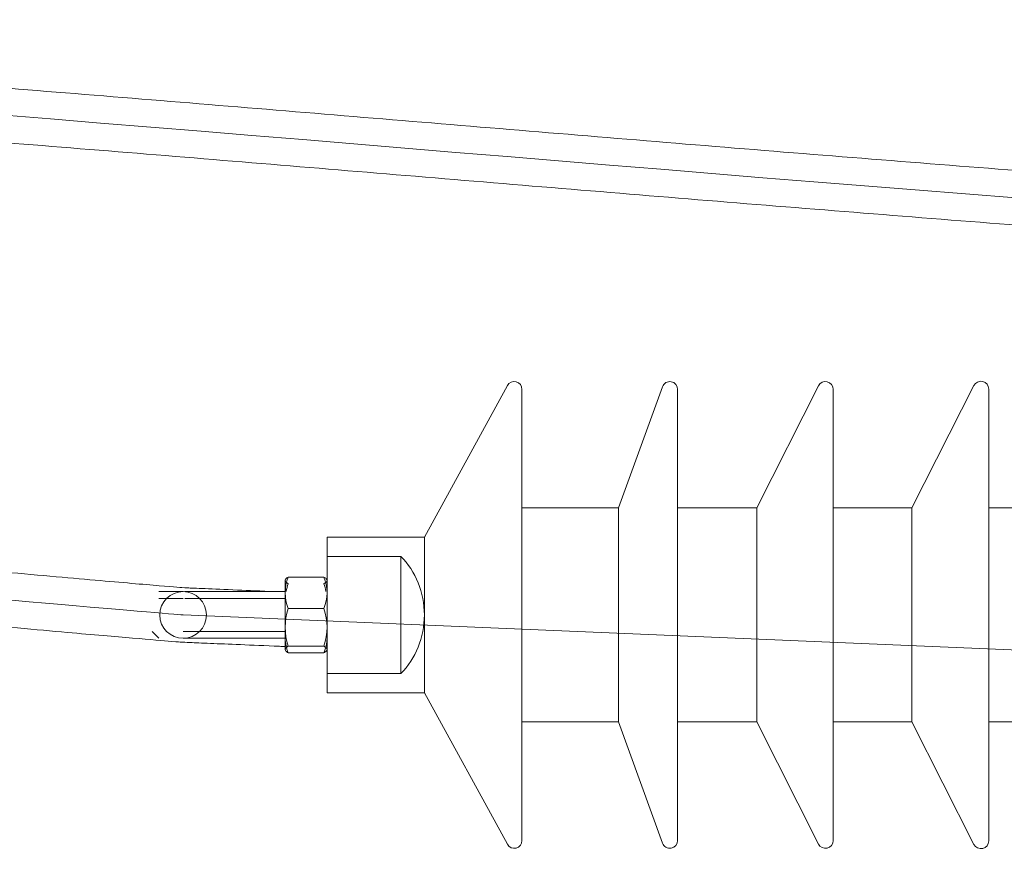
# Model space of a CAD drawing. Header units: millimetres. Extents: x -2674 to -2203, y -551 to -52.
# Tile 35 of 136: x -2401.81 to -2399.28, y -116.71 to -114.58. Entities that reach past the tile are written whole.
import ezdxf
from ezdxf.lldxf.tags import DXFTag

# ---------------------------------------------------------------- set-up
doc = ezdxf.new("R2010")
doc.units = ezdxf.units.MM
doc.layers.add('layer 1', color=7, linetype='Continuous')
tags = doc.linetypes.add('New Line32', pattern=[28.3, 19, -3.1, 3.1, -3.1]).pattern_tags.tags
tags[10:11] = [DXFTag(74, 4), DXFTag(75, 0), DXFTag(340, '0'), DXFTag(46, 1.0), DXFTag(50, 0.0), DXFTag(44, 0.0), DXFTag(45, 0.0)]
tags[8:9] = [DXFTag(74, 4), DXFTag(75, 0), DXFTag(340, '0'), DXFTag(46, 1.0), DXFTag(50, 0.0), DXFTag(44, 0.0), DXFTag(45, 0.0)]
tags[6:7] = [DXFTag(74, 4), DXFTag(75, 0), DXFTag(340, '0'), DXFTag(46, 1.0), DXFTag(50, 0.0), DXFTag(44, 0.0), DXFTag(45, 0.0)]
tags[4:5] = [DXFTag(74, 4), DXFTag(75, 0), DXFTag(340, '0'), DXFTag(46, 1.0), DXFTag(50, 0.0), DXFTag(44, 0.0), DXFTag(45, 0.0)]

msp = doc.modelspace()

# ---------------------------------------------------------------- linework, layer by layer
at = {"layer": 'layer 1', "linetype": 'New Line32', "lineweight": 9}
msp.add_open_spline([(-2396.4685, -115.1762), (-2396.478, -115.1762), (-2396.4875, -115.1762), (-2396.4969, -115.1762), (-2396.4969, -115.1762), (-2398.5002, -115.1762), (-2402.0539, -114.7463), (-2404.1731, -114.6784), (-2404.1731, -114.6784), (-2407.2793, -114.579), (-2407.3038, -115.2573), (-2404.8732, -115.6949), (-2404.8732, -115.6949), (-2403.5143, -115.9396), (-2401.3879, -116.109), (-2401.3879, -116.109), (-2401.3879, -116.109), (-2401.3879, -116.109), (-2401.3879, -116.109), (-2401.3879, -116.109), (-2401.3879, -116.109), (-2401.3879, -116.109), (-2398.285, -116.2401), (-2398.285, -116.2401), (-2398.285, -116.2401), (-2398.285, -116.2401), (-2398.285, -116.2401), (-2398.285, -116.2401)], degree=3, knots=[0, 0, 0, 0, 0.125, 0.125, 0.125, 0.125, 0.25, 0.25, 0.25, 0.25, 0.375, 0.375, 0.375, 0.375, 0.5, 0.5, 0.5, 0.5, 0.625, 0.625, 0.625, 0.625, 0.75, 0.75, 0.75, 0.75, 1, 1, 1, 1], dxfattribs=at)
at = {"layer": 'layer 1', "lineweight": 9}
for points, knots in [([(-2396.4958, -115.106), (-2396.6161, -115.1055), (-2396.7212, -115.1047), (-2396.8383, -115.1024), (-2396.8383, -115.1024), (-2396.9484, -115.1003), (-2397.0691, -115.0967), (-2397.192, -115.0922), (-2397.192, -115.0922), (-2397.2987, -115.0884), (-2397.4071, -115.0838), (-2397.5184, -115.0786), (-2397.5184, -115.0786), (-2397.6148, -115.074), (-2397.7133, -115.069), (-2397.8134, -115.0634), (-2397.8134, -115.0634), (-2398.0044, -115.0529), (-2398.2009, -115.0408), (-2398.4009, -115.0275), (-2398.4009, -115.0275), (-2398.5956, -115.0145), (-2398.7936, -115.0005), (-2398.9933, -114.9856), (-2398.9933, -114.9856), (-2399.2579, -114.9659), (-2399.5256, -114.9448), (-2399.7935, -114.9232), (-2399.7935, -114.9232), (-2400.0624, -114.9015), (-2400.3315, -114.8792), (-2400.5988, -114.857), (-2400.5988, -114.857), (-2400.8668, -114.8348), (-2401.1329, -114.8126), (-2401.3956, -114.791), (-2401.3956, -114.791), (-2401.6586, -114.7695), (-2401.9182, -114.7486), (-2402.1725, -114.729), (-2402.1725, -114.729), (-2402.4268, -114.7094), (-2402.676, -114.6911), (-2402.9183, -114.6747), (-2402.9183, -114.6747), (-2403.1603, -114.6583), (-2403.3955, -114.6439), (-2403.6212, -114.6321), (-2403.6212, -114.6321), (-2403.7899, -114.6233), (-2403.9534, -114.6159), (-2404.1106, -114.6105), (-2404.1106, -114.6105), (-2404.2672, -114.605), (-2404.4176, -114.6015), (-2404.5608, -114.5998), (-2404.5608, -114.5998), (-2404.705, -114.5981), (-2404.8419, -114.5983), (-2404.9713, -114.6002), (-2404.9713, -114.6002), (-2405.1047, -114.6022), (-2405.23, -114.6061), (-2405.347, -114.6118), (-2405.347, -114.6118), (-2405.4636, -114.6174), (-2405.5719, -114.6248), (-2405.672, -114.6337), (-2405.672, -114.6337), (-2405.7603, -114.6415), (-2405.8423, -114.6506), (-2405.918, -114.6608), (-2405.918, -114.6608), (-2405.9912, -114.6707), (-2406.0586, -114.6816), (-2406.1203, -114.6934), (-2406.1203, -114.6934), (-2406.1898, -114.7067), (-2406.2521, -114.7212), (-2406.3084, -114.7371), (-2406.3084, -114.7371), (-2406.3496, -114.7488), (-2406.3877, -114.7612), (-2406.4224, -114.7745), (-2406.4224, -114.7745), (-2406.4597, -114.7888), (-2406.493, -114.8041), (-2406.5224, -114.8203), (-2406.5224, -114.8203), (-2406.5521, -114.8367), (-2406.5776, -114.8541), (-2406.5993, -114.8731), (-2406.5993, -114.8731), (-2406.618, -114.8894), (-2406.6338, -114.9068), (-2406.6464, -114.9258), (-2406.6464, -114.9258), (-2406.6568, -114.9416), (-2406.665, -114.9586), (-2406.6705, -114.9758), (-2406.6705, -114.9758), (-2406.6759, -114.9929), (-2406.6786, -115.0103), (-2406.6783, -115.0285), (-2406.6783, -115.0285), (-2406.6778, -115.0582), (-2406.6692, -115.0901), (-2406.6549, -115.1187), (-2406.6549, -115.1187), (-2406.6391, -115.1501), (-2406.6164, -115.1776), (-2406.5879, -115.2045), (-2406.5879, -115.2045), (-2406.5596, -115.2311), (-2406.5257, -115.2572), (-2406.4864, -115.2825), (-2406.4864, -115.2825), (-2406.4474, -115.3077), (-2406.4031, -115.3322), (-2406.353, -115.3566), (-2406.353, -115.3566), (-2406.2826, -115.3909), (-2406.2008, -115.4251), (-2406.1074, -115.4591), (-2406.1074, -115.4591), (-2406.0146, -115.4928), (-2405.9105, -115.5262), (-2405.7946, -115.5593), (-2405.7946, -115.5593), (-2405.6827, -115.5912), (-2405.5598, -115.6228), (-2405.4257, -115.6538), (-2405.4257, -115.6538), (-2405.2922, -115.6846), (-2405.1477, -115.7149), (-2404.9915, -115.7443), (-2404.9915, -115.7443), (-2404.8354, -115.7737), (-2404.6677, -115.8022), (-2404.4923, -115.8295), (-2404.4923, -115.8295), (-2404.3164, -115.857), (-2404.1328, -115.8833), (-2403.946, -115.9084), (-2403.946, -115.9084), (-2403.7587, -115.9335), (-2403.5682, -115.9574), (-2403.3785, -115.98), (-2403.3785, -115.98), (-2403.1893, -116.0025), (-2403.0009, -116.0237), (-2402.8182, -116.0433), (-2402.8182, -116.0433), (-2402.6369, -116.0627), (-2402.4612, -116.0807), (-2402.298, -116.0968), (-2402.298, -116.0968), (-2402.1771, -116.1087), (-2402.0631, -116.1195), (-2401.9594, -116.1291), (-2401.9594, -116.1291), (-2401.8567, -116.1387), (-2401.7642, -116.147), (-2401.686, -116.1539), (-2401.686, -116.1539), (-2401.6193, -116.1598), (-2401.563, -116.1647), (-2401.5179, -116.1685), (-2401.5179, -116.1685), (-2401.4718, -116.1724), (-2401.4374, -116.1752), (-2401.4186, -116.1768), (-2401.4186, -116.1768), (-2401.399, -116.1784), (-2401.3964, -116.1786), (-2401.392, -116.1789), (-2401.392, -116.1789), (-2401.3877, -116.1791), (-2401.3816, -116.1794), (-2401.3695, -116.1799), (-2401.3695, -116.1799), (-2401.3575, -116.1804), (-2401.3396, -116.1811), (-2401.3177, -116.1821), (-2401.3177, -116.1821), (-2401.2959, -116.183), (-2401.27, -116.1841), (-2401.2402, -116.1853), (-2401.2402, -116.1853), (-2401.2106, -116.1866), (-2401.177, -116.188), (-2401.14, -116.1896), (-2401.14, -116.1896), (-2401.136, -116.1897), (-2401.1319, -116.1899), (-2401.1277, -116.1901)], [0, 0, 0, 0, 0.02, 0.02, 0.02, 0.02, 0.04, 0.04, 0.04, 0.04, 0.06, 0.06, 0.06, 0.06, 0.08, 0.08, 0.08, 0.08, 0.1, 0.1, 0.1, 0.1, 0.12, 0.12, 0.12, 0.12, 0.14, 0.14, 0.14, 0.14, 0.16, 0.16, 0.16, 0.16, 0.18, 0.18, 0.18, 0.18, 0.2, 0.2, 0.2, 0.2, 0.22, 0.22, 0.22, 0.22, 0.24, 0.24, 0.24, 0.24, 0.26, 0.26, 0.26, 0.26, 0.28, 0.28, 0.28, 0.28, 0.3, 0.3, 0.3, 0.3, 0.32, 0.32, 0.32, 0.32, 0.34, 0.34, 0.34, 0.34, 0.36, 0.36, 0.36, 0.36, 0.38, 0.38, 0.38, 0.38, 0.4, 0.4, 0.4, 0.4, 0.42, 0.42, 0.42, 0.42, 0.44, 0.44, 0.44, 0.44, 0.46, 0.46, 0.46, 0.46, 0.48, 0.48, 0.48, 0.48, 0.5, 0.5, 0.5, 0.5, 0.52, 0.52, 0.52, 0.52, 0.54, 0.54, 0.54, 0.54, 0.56, 0.56, 0.56, 0.56, 0.58, 0.58, 0.58, 0.58, 0.6, 0.6, 0.6, 0.6, 0.62, 0.62, 0.62, 0.62, 0.64, 0.64, 0.64, 0.64, 0.66, 0.66, 0.66, 0.66, 0.68, 0.68, 0.68, 0.68, 0.7, 0.7, 0.7, 0.7, 0.72, 0.72, 0.72, 0.72, 0.74, 0.74, 0.74, 0.74, 0.76, 0.76, 0.76, 0.76, 0.78, 0.78, 0.78, 0.78, 0.8, 0.8, 0.8, 0.8, 0.82, 0.82, 0.82, 0.82, 0.84, 0.84, 0.84, 0.84, 0.86, 0.86, 0.86, 0.86, 0.88, 0.88, 0.88, 0.88, 0.9, 0.9, 0.9, 0.9, 0.92, 0.92, 0.92, 0.92, 0.94, 0.94, 0.94, 0.94, 0.96, 0.96, 0.96, 0.96, 1, 1, 1, 1]), ([(-2401.1516, -116.0489), (-2401.1875, -116.0474), (-2401.2199, -116.0461), (-2401.2482, -116.0449), (-2401.2482, -116.0449), (-2401.2815, -116.0435), (-2401.309, -116.0423), (-2401.331, -116.0414), (-2401.331, -116.0414), (-2401.3533, -116.0404), (-2401.3701, -116.0397), (-2401.3762, -116.0395), (-2401.3762, -116.0395), (-2401.3824, -116.0393), (-2401.3774, -116.0397), (-2401.3909, -116.0386), (-2401.3909, -116.0386), (-2401.404, -116.0375), (-2401.4345, -116.035), (-2401.4825, -116.031), (-2401.4825, -116.031), (-2401.5291, -116.027), (-2401.5923, -116.0216), (-2401.6696, -116.0148), (-2401.6696, -116.0148), (-2401.747, -116.008), (-2401.8387, -115.9997), (-2401.9407, -115.9903), (-2401.9407, -115.9903), (-2402.0436, -115.9807), (-2402.157, -115.9699), (-2402.2772, -115.9581), (-2402.2772, -115.9581), (-2402.4397, -115.9422), (-2402.6147, -115.9243), (-2402.7953, -115.9049), (-2402.7953, -115.9049), (-2402.9774, -115.8854), (-2403.1652, -115.8643), (-2403.354, -115.8419), (-2403.354, -115.8419), (-2403.543, -115.8195), (-2403.733, -115.7957), (-2403.9197, -115.7706), (-2403.9197, -115.7706), (-2404.1059, -115.7457), (-2404.2888, -115.7195), (-2404.4639, -115.6923), (-2404.4639, -115.6923), (-2404.6384, -115.6651), (-2404.8052, -115.6368), (-2404.9601, -115.6078), (-2404.9601, -115.6078), (-2405.1149, -115.5787), (-2405.2577, -115.5488), (-2405.3893, -115.5185), (-2405.3893, -115.5185), (-2405.5215, -115.488), (-2405.6422, -115.4571), (-2405.7516, -115.426), (-2405.7516, -115.426), (-2405.8648, -115.3938), (-2405.9657, -115.3615), (-2406.0546, -115.3294), (-2406.0546, -115.3294), (-2406.1441, -115.297), (-2406.2213, -115.265), (-2406.2863, -115.2335), (-2406.2863, -115.2335), (-2406.3325, -115.2111), (-2406.3724, -115.1891), (-2406.4056, -115.1682), (-2406.4056, -115.1682), (-2406.4391, -115.1472), (-2406.4657, -115.1273), (-2406.4858, -115.1087), (-2406.4858, -115.1087), (-2406.5062, -115.0899), (-2406.5199, -115.0723), (-2406.528, -115.0597), (-2406.528, -115.0597), (-2406.5354, -115.0481), (-2406.5381, -115.0406), (-2406.5384, -115.0316), (-2406.5384, -115.0316), (-2406.5386, -115.0261), (-2406.5378, -115.02), (-2406.5357, -115.0141), (-2406.5357, -115.0141), (-2406.5336, -115.0081), (-2406.5301, -115.0022), (-2406.5247, -114.9955), (-2406.5247, -114.9955), (-2406.5182, -114.9875), (-2406.5089, -114.9783), (-2406.4963, -114.9687), (-2406.4963, -114.9687), (-2406.4817, -114.9575), (-2406.4625, -114.9456), (-2406.4389, -114.9338), (-2406.4389, -114.9338), (-2406.4158, -114.9222), (-2406.3886, -114.9106), (-2406.3566, -114.8991), (-2406.3566, -114.8991), (-2406.3269, -114.8885), (-2406.2932, -114.8779), (-2406.2552, -114.8675), (-2406.2552, -114.8675), (-2406.2033, -114.8535), (-2406.1434, -114.8399), (-2406.0763, -114.8275), (-2406.0763, -114.8275), (-2406.0167, -114.8164), (-2405.9514, -114.8062), (-2405.8801, -114.797), (-2405.8801, -114.797), (-2405.8051, -114.7872), (-2405.7234, -114.7785), (-2405.6351, -114.7709), (-2405.6351, -114.7709), (-2405.5357, -114.7624), (-2405.4279, -114.7555), (-2405.3117, -114.7502), (-2405.3117, -114.7502), (-2405.196, -114.745), (-2405.072, -114.7414), (-2404.9399, -114.7397), (-2404.9399, -114.7397), (-2404.8117, -114.7381), (-2404.676, -114.7382), (-2404.5331, -114.7401), (-2404.5331, -114.7401), (-2404.391, -114.742), (-2404.2418, -114.7458), (-2404.0863, -114.7514), (-2404.0863, -114.7514), (-2403.9299, -114.757), (-2403.767, -114.7645), (-2403.5991, -114.7734), (-2403.5991, -114.7734), (-2403.3742, -114.7853), (-2403.1403, -114.7998), (-2402.8995, -114.8163), (-2402.8995, -114.8163), (-2402.6583, -114.8327), (-2402.4103, -114.851), (-2402.1572, -114.8706), (-2402.1572, -114.8706), (-2401.9039, -114.8901), (-2401.6456, -114.911), (-2401.3837, -114.9324), (-2401.3837, -114.9324), (-2401.1221, -114.9539), (-2400.8571, -114.976), (-2400.5903, -114.9982), (-2400.5903, -114.9982), (-2400.324, -115.0203), (-2400.0561, -115.0425), (-2399.7884, -115.0641), (-2399.7884, -115.0641), (-2399.5215, -115.0856), (-2399.2549, -115.1065), (-2398.9914, -115.1261), (-2398.9914, -115.1261), (-2398.7923, -115.1409), (-2398.5951, -115.1549), (-2398.4011, -115.1678), (-2398.4011, -115.1678), (-2398.2016, -115.1811), (-2398.0056, -115.1931), (-2397.8151, -115.2036), (-2397.8151, -115.2036), (-2397.715, -115.2091), (-2397.6165, -115.2141), (-2397.5201, -115.2186), (-2397.5201, -115.2186), (-2397.4088, -115.2239), (-2397.3003, -115.2284), (-2397.1935, -115.2323), (-2397.1935, -115.2323), (-2397.0704, -115.2367), (-2396.9496, -115.2403), (-2396.8392, -115.2424), (-2396.8392, -115.2424), (-2396.7207, -115.2448), (-2396.6142, -115.2455), (-2396.4919, -115.2461)], [0, 0, 0, 0, 0.020833, 0.020833, 0.020833, 0.020833, 0.041667, 0.041667, 0.041667, 0.041667, 0.0625, 0.0625, 0.0625, 0.0625, 0.083333, 0.083333, 0.083333, 0.083333, 0.104167, 0.104167, 0.104167, 0.104167, 0.125, 0.125, 0.125, 0.125, 0.145833, 0.145833, 0.145833, 0.145833, 0.166667, 0.166667, 0.166667, 0.166667, 0.1875, 0.1875, 0.1875, 0.1875, 0.208333, 0.208333, 0.208333, 0.208333, 0.229167, 0.229167, 0.229167, 0.229167, 0.25, 0.25, 0.25, 0.25, 0.270833, 0.270833, 0.270833, 0.270833, 0.291667, 0.291667, 0.291667, 0.291667, 0.3125, 0.3125, 0.3125, 0.3125, 0.333333, 0.333333, 0.333333, 0.333333, 0.354167, 0.354167, 0.354167, 0.354167, 0.375, 0.375, 0.375, 0.375, 0.395833, 0.395833, 0.395833, 0.395833, 0.416667, 0.416667, 0.416667, 0.416667, 0.4375, 0.4375, 0.4375, 0.4375, 0.458333, 0.458333, 0.458333, 0.458333, 0.479167, 0.479167, 0.479167, 0.479167, 0.5, 0.5, 0.5, 0.5, 0.520833, 0.520833, 0.520833, 0.520833, 0.541667, 0.541667, 0.541667, 0.541667, 0.5625, 0.5625, 0.5625, 0.5625, 0.583333, 0.583333, 0.583333, 0.583333, 0.604167, 0.604167, 0.604167, 0.604167, 0.625, 0.625, 0.625, 0.625, 0.645833, 0.645833, 0.645833, 0.645833, 0.666667, 0.666667, 0.666667, 0.666667, 0.6875, 0.6875, 0.6875, 0.6875, 0.708333, 0.708333, 0.708333, 0.708333, 0.729167, 0.729167, 0.729167, 0.729167, 0.75, 0.75, 0.75, 0.75, 0.770833, 0.770833, 0.770833, 0.770833, 0.791667, 0.791667, 0.791667, 0.791667, 0.8125, 0.8125, 0.8125, 0.8125, 0.833333, 0.833333, 0.833333, 0.833333, 0.854167, 0.854167, 0.854167, 0.854167, 0.875, 0.875, 0.875, 0.875, 0.895833, 0.895833, 0.895833, 0.895833, 0.916667, 0.916667, 0.916667, 0.916667, 0.9375, 0.9375, 0.9375, 0.9375, 0.958333, 0.958333, 0.958333, 0.958333, 1, 1, 1, 1]), ([(-2400.5167, -115.5292), (-2400.5167, -115.5201), (-2400.5229, -115.5121), (-2400.5318, -115.5098), (-2400.5318, -115.5098), (-2400.5406, -115.5076), (-2400.5499, -115.5116), (-2400.5543, -115.5196)], [0, 0, 0, 0, 0.333333, 0.333333, 0.333333, 0.333333, 1, 1, 1, 1]), ([(-2400.1167, -115.5292), (-2400.1167, -115.5195), (-2400.1237, -115.5112), (-2400.1333, -115.5095), (-2400.1333, -115.5095), (-2400.1428, -115.5079), (-2400.1522, -115.5133), (-2400.1555, -115.5224)], [0, 0, 0, 0, 0.333333, 0.333333, 0.333333, 0.333333, 1, 1, 1, 1]), ([(-2399.7167, -115.5291), (-2399.7167, -115.5199), (-2399.7231, -115.5118), (-2399.7321, -115.5097), (-2399.7321, -115.5097), (-2399.7411, -115.5075), (-2399.7504, -115.5119), (-2399.7546, -115.5201)], [0, 0, 0, 0, 0.333333, 0.333333, 0.333333, 0.333333, 1, 1, 1, 1]), ([(-2399.3167, -115.5284), (-2399.3167, -115.5191), (-2399.3231, -115.5111), (-2399.3321, -115.5089), (-2399.3321, -115.5089), (-2399.3411, -115.5068), (-2399.3504, -115.5111), (-2399.3546, -115.5193)], [0, 0, 0, 0, 0.333333, 0.333333, 0.333333, 0.333333, 1, 1, 1, 1]), ([(-2401.1176, -116.0117), (-2401.1201, -116.0131), (-2401.1221, -116.0145), (-2401.1235, -116.0159), (-2401.1235, -116.0159), (-2401.1249, -116.0173), (-2401.1257, -116.0188), (-2401.1257, -116.0202), (-2401.1257, -116.0202), (-2401.1257, -116.0209), (-2401.1255, -116.0217), (-2401.1251, -116.0224), (-2401.1251, -116.0224), (-2401.1248, -116.0231), (-2401.1242, -116.0238), (-2401.1235, -116.0245), (-2401.1235, -116.0245), (-2401.1221, -116.0259), (-2401.1201, -116.0273), (-2401.1176, -116.0287)], [0, 0, 0, 0, 0.166667, 0.166667, 0.166667, 0.166667, 0.333333, 0.333333, 0.333333, 0.333333, 0.5, 0.5, 0.5, 0.5, 0.666667, 0.666667, 0.666667, 0.666667, 1, 1, 1, 1]), ([(-2401.0258, -116.0117), (-2401.0234, -116.0131), (-2401.0214, -116.0145), (-2401.02, -116.0159), (-2401.02, -116.0159), (-2401.0186, -116.0173), (-2401.0178, -116.0188), (-2401.0178, -116.0202), (-2401.0178, -116.0202), (-2401.0178, -116.0209), (-2401.018, -116.0217), (-2401.0183, -116.0224), (-2401.0183, -116.0224), (-2401.0187, -116.0231), (-2401.0193, -116.0238), (-2401.02, -116.0245), (-2401.02, -116.0245), (-2401.0214, -116.0259), (-2401.0234, -116.0273), (-2401.0258, -116.0287)], [0, 0, 0, 0, 0.166667, 0.166667, 0.166667, 0.166667, 0.333333, 0.333333, 0.333333, 0.333333, 0.5, 0.5, 0.5, 0.5, 0.666667, 0.666667, 0.666667, 0.666667, 1, 1, 1, 1]), ([(-2401.3279, -116.109), (-2401.3279, -116.0759), (-2401.3548, -116.049), (-2401.3879, -116.049), (-2401.3879, -116.049), (-2401.4211, -116.049), (-2401.4479, -116.0759), (-2401.4479, -116.109), (-2401.4479, -116.109), (-2401.4479, -116.1422), (-2401.4211, -116.169), (-2401.3879, -116.169), (-2401.3879, -116.169), (-2401.3548, -116.169), (-2401.3279, -116.1422), (-2401.3279, -116.109)], [0, 0, 0, 0, 0.2, 0.2, 0.2, 0.2, 0.4, 0.4, 0.4, 0.4, 0.6, 0.6, 0.6, 0.6, 1, 1, 1, 1]), ([(-2401.1176, -116.2063), (-2401.1201, -116.2049), (-2401.1221, -116.2035), (-2401.1235, -116.2021), (-2401.1235, -116.2021), (-2401.1249, -116.2007), (-2401.1257, -116.1993), (-2401.1257, -116.1978), (-2401.1257, -116.1978), (-2401.1257, -116.1971), (-2401.1255, -116.1964), (-2401.1251, -116.1957), (-2401.1251, -116.1957), (-2401.1248, -116.195), (-2401.1242, -116.1942), (-2401.1235, -116.1935), (-2401.1235, -116.1935), (-2401.1221, -116.1921), (-2401.1201, -116.1907), (-2401.1176, -116.1893)], [0, 0, 0, 0, 0.166667, 0.166667, 0.166667, 0.166667, 0.333333, 0.333333, 0.333333, 0.333333, 0.5, 0.5, 0.5, 0.5, 0.666667, 0.666667, 0.666667, 0.666667, 1, 1, 1, 1]), ([(-2401.0258, -116.2063), (-2401.0234, -116.2049), (-2401.0214, -116.2035), (-2401.02, -116.2021), (-2401.02, -116.2021), (-2401.0186, -116.2007), (-2401.0178, -116.1993), (-2401.0178, -116.1978), (-2401.0178, -116.1978), (-2401.0178, -116.1971), (-2401.018, -116.1964), (-2401.0183, -116.1957), (-2401.0183, -116.1957), (-2401.0187, -116.195), (-2401.0193, -116.1942), (-2401.02, -116.1935), (-2401.02, -116.1935), (-2401.0214, -116.1921), (-2401.0234, -116.1907), (-2401.0258, -116.1893)], [0, 0, 0, 0, 0.166667, 0.166667, 0.166667, 0.166667, 0.333333, 0.333333, 0.333333, 0.333333, 0.5, 0.5, 0.5, 0.5, 0.666667, 0.666667, 0.666667, 0.666667, 1, 1, 1, 1]), ([(-2400.5543, -116.6984), (-2400.5499, -116.7065), (-2400.5406, -116.7105), (-2400.5318, -116.7082), (-2400.5318, -116.7082), (-2400.5229, -116.7059), (-2400.5167, -116.698), (-2400.5167, -116.6888)], [0, 0, 0, 0, 0.333333, 0.333333, 0.333333, 0.333333, 1, 1, 1, 1]), ([(-2400.1555, -116.6956), (-2400.1522, -116.7047), (-2400.1428, -116.7102), (-2400.1333, -116.7085), (-2400.1333, -116.7085), (-2400.1237, -116.7068), (-2400.1167, -116.6985), (-2400.1167, -116.6888)], [0, 0, 0, 0, 0.333333, 0.333333, 0.333333, 0.333333, 1, 1, 1, 1]), ([(-2399.7546, -116.6979), (-2399.7504, -116.7062), (-2399.7411, -116.7105), (-2399.7321, -116.7084), (-2399.7321, -116.7084), (-2399.7231, -116.7062), (-2399.7167, -116.6982), (-2399.7167, -116.6889)], [0, 0, 0, 0, 0.333333, 0.333333, 0.333333, 0.333333, 1, 1, 1, 1]), ([(-2399.3546, -116.6987), (-2399.3504, -116.707), (-2399.3411, -116.7113), (-2399.3321, -116.7091), (-2399.3321, -116.7091), (-2399.3231, -116.707), (-2399.3167, -116.6989), (-2399.3167, -116.6897)], [0, 0, 0, 0, 0.333333, 0.333333, 0.333333, 0.333333, 1, 1, 1, 1])]:
    msp.add_open_spline(points, degree=3, knots=knots, dxfattribs=at)
for points in [[(-2400.5543, -115.5196), (-2400.5543, -115.5196), (-2400.7677, -115.909), (-2400.7677, -115.909)], [(-2400.5167, -115.5292), (-2400.5167, -115.5292), (-2400.5167, -116.6888), (-2400.5167, -116.6888)], [(-2400.1555, -115.5224), (-2400.1555, -115.5224), (-2400.2686, -115.834), (-2400.2686, -115.834)], [(-2400.1167, -115.5292), (-2400.1167, -115.5292), (-2400.1167, -116.6888), (-2400.1167, -116.6888)], [(-2399.7546, -115.5201), (-2399.7546, -115.5201), (-2399.9131, -115.834), (-2399.9131, -115.834)], [(-2399.7167, -115.5291), (-2399.7167, -115.5291), (-2399.7167, -116.6889), (-2399.7167, -116.6889)], [(-2399.3546, -115.5193), (-2399.3546, -115.5193), (-2399.5142, -115.834), (-2399.5142, -115.834)], [(-2399.3167, -115.5284), (-2399.3167, -115.5284), (-2399.3167, -116.6897), (-2399.3167, -116.6897)], [(-2400.2686, -115.834), (-2400.2686, -115.834), (-2400.5167, -115.834), (-2400.5167, -115.834)], [(-2400.2686, -115.834), (-2400.2686, -115.834), (-2400.2686, -116.384), (-2400.2686, -116.384)], [(-2399.9131, -115.834), (-2399.9131, -115.834), (-2400.1167, -115.834), (-2400.1167, -115.834)], [(-2399.9131, -115.834), (-2399.9131, -115.834), (-2399.9131, -116.384), (-2399.9131, -116.384)], [(-2399.5142, -115.834), (-2399.5142, -115.834), (-2399.7167, -115.834), (-2399.7167, -115.834)], [(-2399.5142, -115.834), (-2399.5142, -115.834), (-2399.5142, -116.384), (-2399.5142, -116.384)], [(-2399.1156, -115.834), (-2399.1156, -115.834), (-2399.3167, -115.834), (-2399.3167, -115.834)], [(-2401.0177, -115.9586), (-2401.0177, -115.9586), (-2401.0177, -115.909), (-2401.0177, -115.909)], [(-2400.7677, -115.909), (-2400.7677, -115.909), (-2401.0177, -115.909), (-2401.0177, -115.909)], [(-2400.7677, -115.909), (-2400.7677, -115.909), (-2400.7677, -116.309), (-2400.7677, -116.309)], [(-2400.7677, -116.309), (-2400.7677, -116.309), (-2400.7677, -115.909), (-2400.7677, -115.909)], [(-2401.0177, -115.9586), (-2401.0177, -115.9586), (-2401.0177, -116.2595), (-2401.0177, -116.2595)], [(-2401.0177, -115.9586), (-2401.0177, -115.9586), (-2400.8279, -115.9586), (-2400.8279, -115.9586)], [(-2400.7677, -116.109), (-2400.7677, -116.0514), (-2400.7897, -115.9965), (-2400.8279, -115.9586)], [(-2400.8279, -116.2595), (-2400.8279, -116.2595), (-2400.8279, -115.9586), (-2400.8279, -115.9586)], [(-2401.1176, -116.0117), (-2401.1283, -116.0375), (-2401.1283, -116.0663), (-2401.1176, -116.0921)], [(-2401.1257, -116.1989), (-2401.1257, -116.1989), (-2401.1257, -116.0191), (-2401.1257, -116.0191)], [(-2401.1176, -116.0117), (-2401.1176, -116.0117), (-2401.0258, -116.0117), (-2401.0258, -116.0117)], [(-2401.0258, -116.0921), (-2401.0152, -116.0663), (-2401.0152, -116.0375), (-2401.0258, -116.0117)], [(-2401.1176, -116.0287), (-2401.1199, -116.0353), (-2401.1216, -116.042), (-2401.1229, -116.0488)], [(-2401.0206, -116.0486), (-2401.0219, -116.0419), (-2401.0236, -116.0352), (-2401.0258, -116.0287)], [(-2401.3879, -116.049), (-2401.3879, -116.049), (-2401.4502, -116.049), (-2401.4502, -116.049)], [(-2401.4502, -116.0665), (-2401.4502, -116.0665), (-2401.3879, -116.0665), (-2401.3879, -116.0665)], [(-2401.1257, -116.049), (-2401.1257, -116.049), (-2401.3833, -116.049), (-2401.3833, -116.049)], [(-2401.3833, -116.0665), (-2401.3833, -116.0665), (-2401.1257, -116.0665), (-2401.1257, -116.0665)], [(-2401.1176, -116.0921), (-2401.1282, -116.1236), (-2401.1282, -116.1578), (-2401.1176, -116.1893)], [(-2401.1176, -116.0921), (-2401.1176, -116.0921), (-2401.0258, -116.0921), (-2401.0258, -116.0921)], [(-2401.0258, -116.1893), (-2401.0152, -116.1578), (-2401.0152, -116.1236), (-2401.0258, -116.0921)], [(-2400.8279, -116.2595), (-2400.7897, -116.2215), (-2400.7677, -116.1667), (-2400.7677, -116.109)], [(-2401.4677, -116.1515), (-2401.4677, -116.1515), (-2401.4502, -116.169), (-2401.4502, -116.169)], [(-2401.3879, -116.1515), (-2401.3879, -116.1515), (-2401.1257, -116.1515), (-2401.1257, -116.1515)], [(-2401.3879, -116.169), (-2401.3879, -116.169), (-2401.1257, -116.169), (-2401.1257, -116.169)], [(-2401.1256, -116.169), (-2401.1252, -116.1818), (-2401.1225, -116.1945), (-2401.1176, -116.2063)], [(-2401.0258, -116.2063), (-2401.0209, -116.1945), (-2401.0183, -116.1818), (-2401.0179, -116.169)], [(-2401.1176, -116.1893), (-2401.1176, -116.1893), (-2401.0258, -116.1893), (-2401.0258, -116.1893)], [(-2401.1176, -116.2063), (-2401.1176, -116.2063), (-2401.0258, -116.2063), (-2401.0258, -116.2063)], [(-2401.0177, -116.309), (-2401.0177, -116.309), (-2401.0177, -116.2595), (-2401.0177, -116.2595)], [(-2400.8279, -116.2595), (-2400.8279, -116.2595), (-2401.0177, -116.2595), (-2401.0177, -116.2595)], [(-2401.0177, -116.309), (-2401.0177, -116.309), (-2400.7677, -116.309), (-2400.7677, -116.309)], [(-2400.7677, -116.309), (-2400.7677, -116.309), (-2400.5543, -116.6984), (-2400.5543, -116.6984)], [(-2400.5167, -116.384), (-2400.5167, -116.384), (-2400.2686, -116.384), (-2400.2686, -116.384)], [(-2400.2686, -116.384), (-2400.2686, -116.384), (-2400.1555, -116.6956), (-2400.1555, -116.6956)], [(-2400.1167, -116.384), (-2400.1167, -116.384), (-2399.9131, -116.384), (-2399.9131, -116.384)], [(-2399.9131, -116.384), (-2399.9131, -116.384), (-2399.7546, -116.6979), (-2399.7546, -116.6979)], [(-2399.7167, -116.384), (-2399.7167, -116.384), (-2399.5142, -116.384), (-2399.5142, -116.384)], [(-2399.5142, -116.384), (-2399.5142, -116.384), (-2399.3546, -116.6987), (-2399.3546, -116.6987)], [(-2399.3167, -116.384), (-2399.3167, -116.384), (-2399.1156, -116.384), (-2399.1156, -116.384)]]:
    msp.add_open_spline(points, degree=3, dxfattribs=at)

doc.saveas('drawing.dxf')
